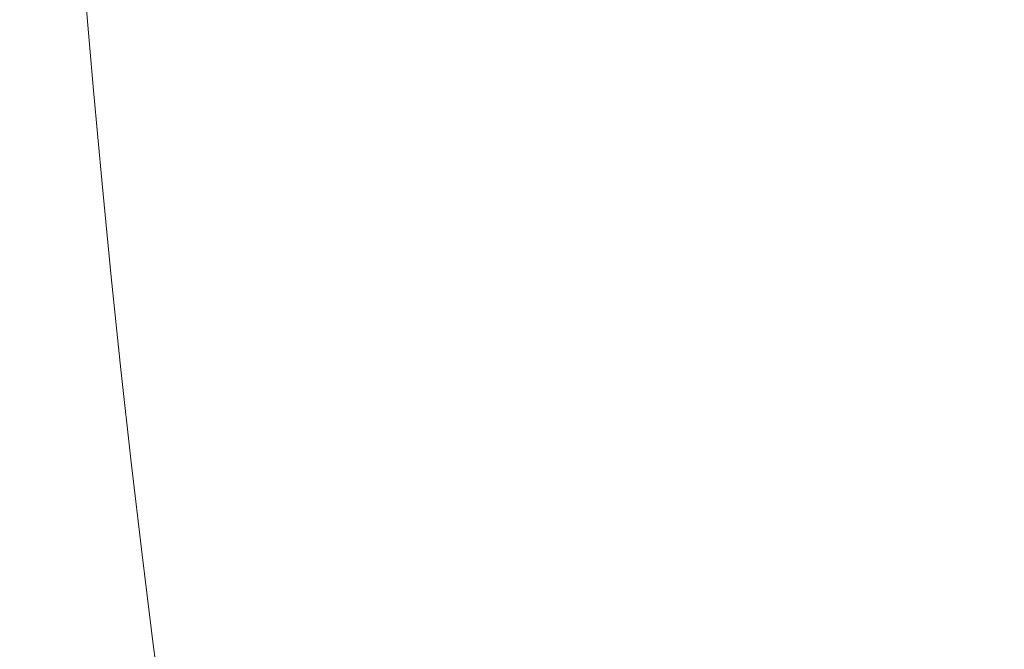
# Model space of a CAD drawing. Header units: metres. Extents: x 179483 to 180084, y 582739 to 582904.
# Tile 66 of 205: x 179765.0029 to 179765.0854, y 582812.9724 to 582813.0252. Entities that reach past the tile are written whole.
import ezdxf

# ---------------------------------------------------------------- set-up
doc = ezdxf.new("R2010")
doc.units = ezdxf.units.M
doc.layers.get('0').update_dxf_attribs({"linetype": 'CONTINUOUS', "lineweight": 9})
doc.layers.add('TA - VERDACHT_OBJECT', color=1, linetype='CONTINUOUS', lineweight=18)
doc.layers.add('TA - VRIJGEGEVEN TOT 4M-MV', color=3, linetype='CONTINUOUS', lineweight=18)
doc.styles.get("Standard").update_dxf_attribs({"font": 'arial.ttf'})

# ---------------------------------------------------------------- blocks, each defined once
blk = doc.blocks.new('Object')
at = {"lineweight": 20}
blk.add_circle((0, 0), 1.235802, dxfattribs=at)
at = {"color": 7}
blk.add_attdef('1', (-2.480302, 0.774107), '', height=1.2, dxfattribs=at)

msp = doc.modelspace()

# ---------------------------------------------------------------- hatches: boundary and pattern name
at = {"layer": 'TA - VRIJGEGEVEN TOT 4M-MV'}
h = msp.add_hatch(dxfattribs=at)
h.set_pattern_fill('ANSI31', color=256, scale=0.3, angle=90, style=0)
h.paths.add_polyline_path([(179736.904611, 582819.832785), (179732.649459, 582821.125489), (179729.814226, 582821.533856), (179723.254275, 582822.015218), (179721.515504, 582820.166675), (179722.115037, 582819.333179), (179723.64138, 582817.885109), (179731.026182, 582815.82705), (179733.22102, 582815.680727), (179739.040887, 582815.45463), (179745.888423, 582815.308938), (179750.259191, 582814.726169), (179757.652321, 582813.381964), (179757.663522, 582813.430504), (179760.344639, 582813.254115), (179760.588982, 582813.283436), (179762.691715, 582813.099702), (179765.035846, 582812.945483), (179770.759097, 582813.042487), (179770.719253, 582813.46749), (179770.453834, 582814.529168), (179770.115443, 582816.267264), (179766.781923, 582817.407679), (179764.45382, 582817.795696), (179761.640697, 582817.8927), (179759.700612, 582817.795696), (179758.365537, 582818.409108), (179751.007305, 582818.959874), (179748.553741, 582819.242658), (179745.829003, 582818.086708), (179742.372538, 582819.955068), (179741.867643, 582820.013259)])

# ---------------------------------------------------------------- block references
at = {"layer": 'TA - VERDACHT_OBJECT', "linetype": 'ByBlock'}
msp.add_blockref('Object', (179766.24, 582813.13), dxfattribs=at)

doc.saveas('drawing.dxf')
